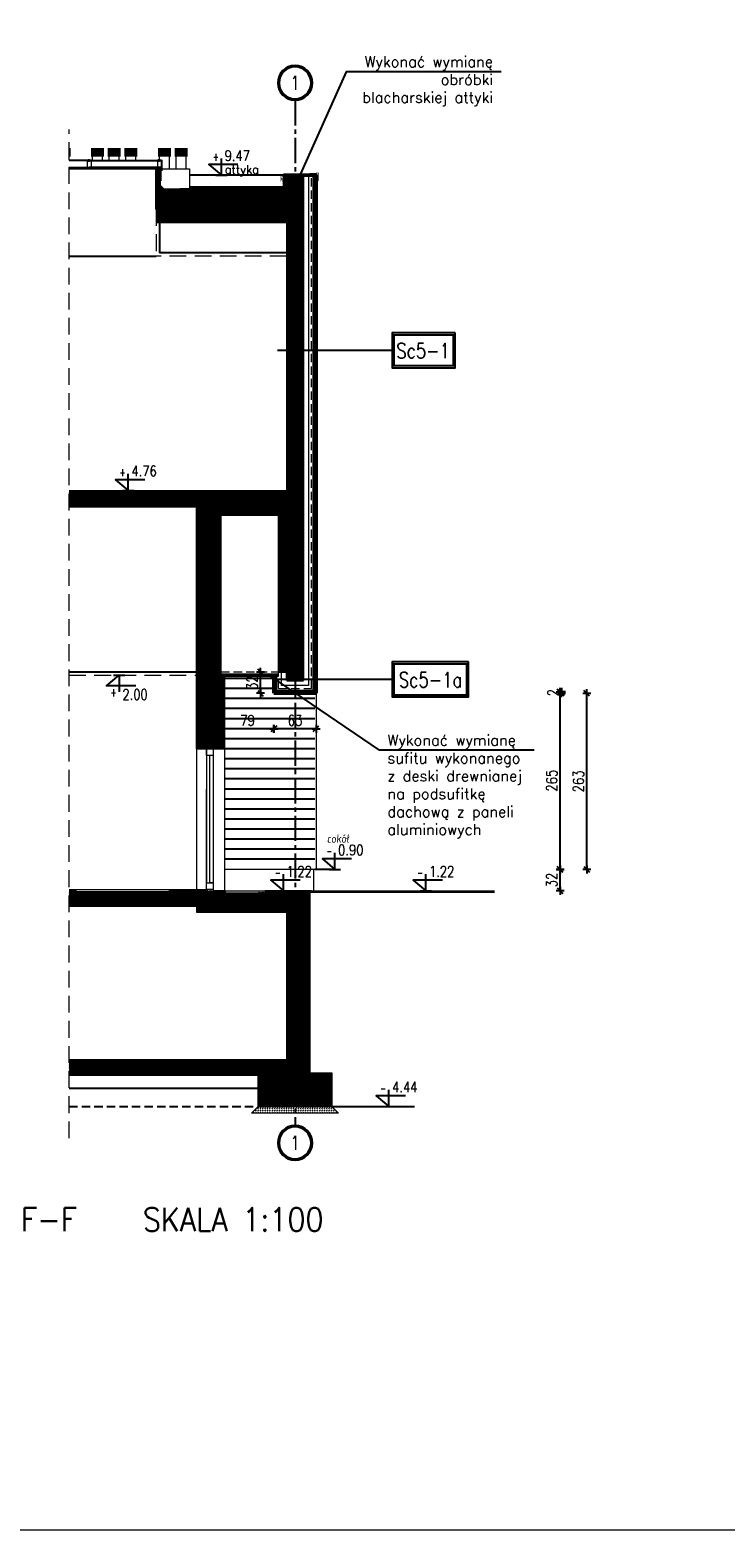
# Model space of a CAD drawing. Header units: inches. Extents: x 27484 to 71626, y -45113 to 39.
# Tile 36 of 256: x 42346 to 43385, y -44895 to -42655. Entities that reach past the tile are written whole.
import ezdxf
from ezdxf.enums import TextEntityAlignment as Align

# ---------------------------------------------------------------- set-up
doc = ezdxf.new("R2010")
doc.units = ezdxf.units.IN
doc.header["$LTSCALE"] = 50
doc.header["$MEASUREMENT"] = 0
for name, pattern in [('ACAD_ISO04W100', [30, 24, -3, 0, -3]), ('CENTER2', [1.125, 0.75, -0.125, 0.125, -0.125]), ('DASHED', [0.75, 0.5, -0.25])]:
    doc.linetypes.add(name, pattern=pattern)
for name, color, linetype in [('0-KOTEW-POZ', 7, 'Continuous'), ('_mat', 255, 'Continuous'), ('A-OS', 7, 'CENTER2'), ('A-WID-CIENKI', 7, 'Continuous'), ('KOTEW-POZ-OPIS', 2, 'Continuous'), ('KOTEW-POZ-OPIS1', 7, 'Continuous'), ('OPISY', 7, 'Continuous'), ('R-DIM', 6, 'Continuous'), ('R-MET-POZ', 7, 'Continuous'), ('R-MET-POZ-OPIS', 2, 'Continuous'), ('R-MET-POZ-OPIS1', 7, 'Continuous')]:
    doc.layers.add(name, color=color, linetype=linetype)
for name, color, linetype, lineweight in [('A-obwiednia proj.', 4, 'Continuous', 50), ('A-proj. styropian', 2, 'BATTING', 9), ('A-rozbiórka', 8, 'DASHED', 15), ('A-SCIANY', 5, 'Continuous', 18), ('A-SLUSARKA', 4, 'Continuous', 13), ('A-WID', 1, 'Continuous', 9), ('A-ść. istn.', 8, 'Continuous', 0), ('mat', 7, 'Continuous', 9), ('pr_opis', 2, 'Continuous', 25), ('rz_zelbet', 200, 'Continuous', 20), ('TAB_OPISY', 7, 'Continuous', 25)]:
    doc.layers.add(name, color=color, linetype=linetype, lineweight=lineweight)
doc.styles.add('H35', font='simplex.shx', dxfattribs={"width": 0.9, "height": 35})
doc.styles.add('MET_POZ', font='SIMPLEX')
doc.styles.add('MM_050', font='romans.shx', dxfattribs={"width": 0.8, "height": 16})
doc.styles.add('ROMANS', font='simplex.shx', dxfattribs={"width": 0.8, "height": 15})
doc.styles.get("Standard").update_dxf_attribs({"font": 'romans.shx'})
doc.linetypes.add('BATTING', pattern='A,0.0001,-0.1,[134,ltypeshp.shx,S=0.1,R=0,X=-0.1,Y=0],-0.2,[134,ltypeshp.shx,S=0.1,R=180,X=0.1,Y=0],-0.1', length=0.4001)
doc.dimstyles.new('AM100', dxfattribs={"dimtxt": 0.18, "dimasz": 1, "dimexe": 0, "dimexo": 0, "dimgap": 0, "dimtad": 0, "dimdec": 4, "dimdsep": 46, "dimtxsty": 'MM_050', "dimblk1": 'W1', "dimblk2": 'W1', "dimsah": 1, "dimcen": 4, "dimse1": 1, "dimse2": 1, "dimclrd": 256, "dimclre": 256, "dimclrt": 2, "dimadec": 5, "dimazin": 0, "dimtfac": 0.444444, "dimtdec": 4, "dimtix": 1, "dimtmove": 2, "dimatfit": 3, "dimldrblk": 'W1', "dimfxl": 1, "dimtvp": 0.777778, "dimtolj": 1, "dimarcsym": 0})
pattern_1 = [(45, (4414.6246, 2743.8194), (-0.883883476, 0.883883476), [])]

# ---------------------------------------------------------------- blocks, each defined once
blk = doc.blocks.new('OSKA_D')
at = {"linetype": 'Continuous'}
for radius in [25, 23]:
    blk.add_circle((0, -25), radius, dxfattribs=at)
at = {"style": 'ROMANS', "width": 0.8, "flags": 4}
blk.add_attdef('OS', text='', height=20, dxfattribs=at).set_placement((0, -25), align=Align.MIDDLE_CENTER)
blk = doc.blocks.new('M-POZ10')
at = {"layer": '0-KOTEW-POZ'}
blk.add_line((-0.133, 0), (0.133, 0), dxfattribs=at)
blk.add_lwpolyline([(0.392, 0.253), (-0.3, 0.253), (0, 0), (0, 0.393)], dxfattribs=at)
at = {"layer": 'KOTEW-POZ-OPIS', "style": 'MET_POZ', "width": 0.6}
blk.add_attdef('+/-', text='', height=0.2, dxfattribs=at).set_placement((-0.068, 0.334), align=Align.RIGHT)
at = {"layer": 'KOTEW-POZ-OPIS', "style": 'MET_POZ', "width": 0.8}
blk.add_attdef('H', (0.075, 0.334), '', height=0.25, dxfattribs=at)
at = {"layer": 'KOTEW-POZ-OPIS1', "style": 'MET_POZ', "oblique": 5, "width": 0.8}
blk.add_attdef('TXT', text='', height=0.2, dxfattribs=at).set_placement((0.075, 0.629), align=Align.CENTER)
at = {"layer": 'KOTEW-POZ-OPIS1', "style": 'MET_POZ'}
blk.add_attdef('XH', (0.075, 0.031), '', height=0.2, dxfattribs=at)
blk = doc.blocks.new('W1')
for p, q in [((-6, 0), (6, 0)), ((-4.2, -4.2), (4.2, 4.2)), ((0, 6), (0, -6))]:
    blk.add_line(p, q)
blk = doc.blocks.new('*D207')
at = {"layer": 'Defpoints', "color": 0, "ltscale": 0.1, "transparency": 16777216}
for p in [(42770.1, -43908.5), (43138.7, -43908.5), (42770.1, -43940.5)]:
    blk.add_point(p, dxfattribs=at)
at = {"layer": 'R-DIM', "lineweight": -2, "ltscale": 0.1, "transparency": 16777216}
blk.add_line((43138.7, -43939.5), (43138.7, -43909.5), dxfattribs=at)
for p, rotation in [((43138.7, -43908.5), 90), ((43138.7, -43940.5), 270)]:
    blk.add_blockref('W1', p, dxfattribs=dict(at, rotation=rotation))
at = {"layer": 'R-DIM', "color": 2, "ltscale": 0.1, "transparency": 16777216, "insert": (43126.2, -43924.5), "char_height": 16, "attachment_point": 5, "rotation": 90, "style": 'MM_050'}
blk.add_mtext('\\A1;32', dxfattribs=at)
blk = doc.blocks.new('*D208')
at = {"layer": 'Defpoints', "color": 0, "ltscale": 0.1, "transparency": 16777216}
for p in [(42772.1, -43643.5), (43138.7, -43643.5), (42770.1, -43908.5)]:
    blk.add_point(p, dxfattribs=at)
at = {"layer": 'R-DIM', "lineweight": -2, "ltscale": 0.1, "transparency": 16777216}
blk.add_line((43138.7, -43907.5), (43138.7, -43644.5), dxfattribs=at)
for p, rotation in [((43138.7, -43643.5), 90), ((43138.7, -43908.5), 270)]:
    blk.add_blockref('W1', p, dxfattribs=dict(at, rotation=rotation))
at = {"layer": 'R-DIM', "color": 2, "ltscale": 0.1, "transparency": 16777216, "insert": (43126.2, -43776), "char_height": 16, "attachment_point": 5, "rotation": 90, "style": 'MM_050'}
blk.add_mtext('\\A1;265', dxfattribs=at)
blk = doc.blocks.new('*D209')
at = {"layer": 'Defpoints', "color": 0, "ltscale": 0.1, "transparency": 16777216}
for p in [(42772.1, -43643.5), (42774.1, -43645.5), (43140.7, -43645.5)]:
    blk.add_point(p, dxfattribs=at)
at = {"layer": 'R-DIM', "lineweight": -2, "ltscale": 0.1, "transparency": 16777216}
for p, q in [((43140.7, -43642.5), (43140.7, -43641.5)), ((43140.7, -43643.5), (43140.7, -43645.5)), ((43140.7, -43646.5), (43140.7, -43647.5))]:
    blk.add_line(p, q, dxfattribs=at)
for p, rotation in [((43140.7, -43643.5), 270), ((43140.7, -43645.5), 90)]:
    blk.add_blockref('W1', p, dxfattribs=dict(at, rotation=rotation))
at = {"layer": 'R-DIM', "color": 2, "ltscale": 0.1, "transparency": 16777216, "insert": (43128.2, -43644.5), "char_height": 16, "attachment_point": 5, "rotation": 90, "style": 'MM_050'}
blk.add_mtext('\\A1;2', dxfattribs=at)
blk = doc.blocks.new('*D210')
at = {"layer": 'Defpoints', "color": 0, "ltscale": 0.1, "transparency": 16777216}
for p in [(42774.1, -43645.5), (43178.6, -43645.5), (42772.1, -43908.5)]:
    blk.add_point(p, dxfattribs=at)
at = {"layer": 'R-DIM', "lineweight": -2, "ltscale": 0.1, "transparency": 16777216}
blk.add_line((43178.6, -43907.5), (43178.6, -43646.5), dxfattribs=at)
for p, rotation in [((43178.6, -43645.5), 90), ((43178.6, -43908.5), 270)]:
    blk.add_blockref('W1', p, dxfattribs=dict(at, rotation=rotation))
at = {"layer": 'R-DIM', "color": 2, "ltscale": 0.1, "transparency": 16777216, "insert": (43166.1, -43777), "char_height": 16, "attachment_point": 5, "rotation": 90, "style": 'MM_050'}
blk.add_mtext('\\A1;263', dxfattribs=at)
blk = doc.blocks.new('*D211')
at = {"layer": 'Defpoints', "color": 0, "ltscale": 0.1, "transparency": 16777216}
for p in [(42711.1, -43645.5), (42774.1, -43645.5), (42711.1, -43698.5)]:
    blk.add_point(p, dxfattribs=at)
at = {"layer": 'R-DIM', "lineweight": -2, "ltscale": 0.1, "transparency": 16777216}
blk.add_line((42773.1, -43698.5), (42712.1, -43698.5), dxfattribs=at)
at = {"layer": 'R-DIM', "lineweight": -2, "ltscale": 0.1, "transparency": 16777216, "rotation": 180}
blk.add_blockref('W1', (42711.1, -43698.5), dxfattribs=at)
at = {"layer": 'R-DIM', "lineweight": -2, "ltscale": 0.1, "transparency": 16777216}
blk.add_blockref('W1', (42774.1, -43698.5), dxfattribs=at)
at = {"layer": 'R-DIM', "color": 2, "ltscale": 0.1, "transparency": 16777216, "insert": (42742.6, -43686), "char_height": 16, "attachment_point": 5, "style": 'MM_050'}
blk.add_mtext('\\A1;63', dxfattribs=at)
blk = doc.blocks.new('*D212')
at = {"layer": 'Defpoints', "color": 0, "ltscale": 0.1, "transparency": 16777216}
for p in [(42632.1, -43643.5), (42711.1, -43643.5), (42632.1, -43698.5)]:
    blk.add_point(p, dxfattribs=at)
at = {"layer": 'R-DIM', "lineweight": -2, "ltscale": 0.1, "transparency": 16777216}
blk.add_line((42710.1, -43698.5), (42633.1, -43698.5), dxfattribs=at)
at = {"layer": 'R-DIM', "lineweight": -2, "ltscale": 0.1, "transparency": 16777216, "rotation": 180}
blk.add_blockref('W1', (42632.1, -43698.5), dxfattribs=at)
at = {"layer": 'R-DIM', "lineweight": -2, "ltscale": 0.1, "transparency": 16777216}
blk.add_blockref('W1', (42711.1, -43698.5), dxfattribs=at)
at = {"layer": 'R-DIM', "color": 2, "ltscale": 0.1, "transparency": 16777216, "insert": (42671.6, -43686), "char_height": 16, "attachment_point": 5, "style": 'MM_050'}
blk.add_mtext('\\A1;79', dxfattribs=at)
blk = doc.blocks.new('*D214')
at = {"layer": 'Defpoints', "color": 0, "ltscale": 0.1, "transparency": 16777216}
for p in [(42691, -43613.5), (42713.1, -43613.5), (42713.1, -43645.5)]:
    blk.add_point(p, dxfattribs=at)
at = {"layer": 'R-DIM', "lineweight": -2, "ltscale": 0.1, "transparency": 16777216}
blk.add_line((42691, -43644.5), (42691, -43614.5), dxfattribs=at)
for p, rotation in [((42691, -43613.5), 90), ((42691, -43645.5), 270)]:
    blk.add_blockref('W1', p, dxfattribs=dict(at, rotation=rotation))
at = {"layer": 'R-DIM', "color": 2, "ltscale": 0.1, "transparency": 16777216, "insert": (42678.5, -43629.5), "char_height": 16, "attachment_point": 5, "rotation": 90, "style": 'MM_050'}
blk.add_mtext('\\A1;32', dxfattribs=at)

msp = doc.modelspace()

# ---------------------------------------------------------------- hatches: boundary and pattern name
at = {"layer": '_mat', "lineweight": 15, "ltscale": 0.4}
h = msp.add_hatch(dxfattribs=at)
h.set_pattern_fill('DASH', color=256, scale=20, angle=225, style=0)
h.set_pattern_definition([(45, (57811.751, -55307.3965), (7e-16, 3.5355339), [2.5, -2.5])])
h.paths.add_polyline_path([(42797.62458, -44262.49339), (42687.62458, -44262.49339), (42677.62458, -44272.49339), (42807.62458, -44272.49339)])
at = {"layer": 'A-ść. istn.', "ltscale": 0.1}
h = msp.add_hatch(dxfattribs=at)
h.set_pattern_fill('ANSI31', color=256, scale=10)
h.set_pattern_definition(pattern_1)
h.paths.add_polyline_path([(42730.12458, -42885.41352), (42724.28237, -42885.41352), (42724.24206, -42889.20522), (42544.58814, -42892.77216), (42546.02915, -42894.24167), (42536.12458, -42894.4382), (42536.22374, -42911.43956), (42730.22374, -42907.59141)])
h.paths.add_polyline_path([(42742.62458, -42871.49339), (42725.12458, -42871.49339), (42725.1171, -42873.25944), (42724.33261, -42872.71472), (42724.33261, -42888.6616), (42711.68021, -42889.20631), (42724.24206, -42889.20522), (42724.28237, -42885.41352), (42730.12458, -42885.41352), (42730.12458, -42876.49339), (42742.62458, -42876.49339)])
h.paths.add_polyline_path([(42755.12458, -42871.49339), (42742.62458, -42871.49339), (42742.62458, -42876.49339), (42755.12458, -42876.49339)])
h = msp.add_hatch(dxfattribs=at)
h.set_pattern_fill('ANSI31', color=256, scale=10)
h.set_pattern_definition(pattern_1)
h.paths.add_polyline_path([(42742.62458, -42876.49339), (42730.12458, -42876.49339), (42730.12458, -42940.49339), (42730.12458, -42947.49339), (42742.62458, -42947.49339)])
h.paths.add_polyline_path([(42755.12458, -42876.49339), (42742.62458, -42876.49339), (42742.62458, -42947.49339), (42755.12458, -42947.49339), (42755.12458, -42940.49339)])
h = msp.add_hatch(dxfattribs=at)
h.set_pattern_fill('ANSI31', color=256, scale=10)
h.set_pattern_definition(pattern_1)
h.paths.add_polyline_path([(42730.12458, -42922.49339), (42535.12458, -42922.49339), (42535.12458, -42942.49339), (42730.12458, -42942.49339)])
h = msp.add_hatch(dxfattribs=at)
h.set_pattern_fill('ANSI31', color=256, scale=10)
h.set_pattern_definition(pattern_1)
h.paths.add_polyline_path([(42729.37939, -42907.60817), (42577.09929, -42910.62875), (42567.60197, -42920.99339), (42729.37939, -42920.99339)])
h.paths.add_polyline_path([(42577.09929, -42910.62875), (42536.12458, -42911.44151), (42536.12458, -42920.99339), (42567.60197, -42920.99339)])
h = msp.add_hatch(dxfattribs=at)
h.set_pattern_fill('ANSI31', color=256, scale=10)
h.set_pattern_definition(pattern_1)
h.paths.add_polyline_path([(42742.62458, -42947.49339), (42730.12458, -42947.49339), (42730.12458, -43626.49339), (42742.62458, -43626.49339)])
h.paths.add_polyline_path([(42755.12458, -42947.49339), (42742.62458, -42947.49339), (42742.62458, -43626.49339), (42755.12458, -43626.49339)])
h = msp.add_hatch(dxfattribs=at)
h.set_pattern_fill('ANSI31', color=256, scale=10)
h.set_pattern_definition(pattern_1)
h.paths.add_polyline_path([(42405.12458, -43344.49339), (42405.12458, -43367.49339), (42595.12458, -43367.49339), (42620.62118, -43379.49339), (42643.62798, -43379.49339), (42643.13137, -43344.49339)])
h = msp.add_hatch(dxfattribs=at)
h.set_pattern_fill('ANSI31', color=256, scale=10)
h.set_pattern_definition(pattern_1)
h.paths.add_polyline_path([(42730.12458, -43379.49339), (42730.12458, -43344.49339), (42643.13137, -43344.49339), (42643.13137, -43379.49339)])
h = msp.add_hatch(dxfattribs=at)
h.set_pattern_fill('ANSI31', color=256, scale=10)
h.set_pattern_definition(pattern_1)
h.paths.add_polyline_path([(42632.12458, -43367.49339), (42595.12458, -43367.49339), (42595.12458, -43728.49339), (42605.12458, -43728.49339), (42632.12458, -43728.49339)])
h = msp.add_hatch(dxfattribs=at)
h.set_pattern_fill('ANSI31', color=256, scale=10)
h.set_pattern_definition(pattern_1)
h.paths.add_polyline_path([(42718.12458, -43613.49339), (42730.12458, -43613.49339), (42730.12458, -43373.49339), (42643.13137, -43373.49339), (42643.13137, -43379.49339), (42718.12458, -43379.49339)])
h = msp.add_hatch(dxfattribs=at)
h.set_pattern_fill('ANSI31', color=256, scale=10)
h.set_pattern_definition(pattern_1)
h.paths.add_polyline_path([(42637.12458, -43692.51824), (42632.12458, -43692.5183), (42632.12458, -43728.49339), (42637.12458, -43728.49339)])
h.paths.add_polyline_path([(42637.12458, -43618.49339), (42632.12458, -43618.49339), (42632.12458, -43692.5183), (42637.12458, -43692.51824)])
h = msp.add_hatch(dxfattribs=at)
h.set_pattern_fill('ANSI31', color=256, scale=10)
h.set_pattern_definition(pattern_1)
h.paths.add_polyline_path([(42742.62458, -44212.49339), (42687.62458, -44212.49339), (42687.62458, -44262.49339), (42742.62458, -44262.49339)])
h.paths.add_polyline_path([(42797.62458, -44212.49339), (42742.62458, -44212.49339), (42742.62458, -44262.49339), (42797.62458, -44262.49339)])
h.paths.add_polyline_path([(42765.12458, -43942.49339), (42742.62458, -43942.49339), (42742.62458, -44212.49339), (42765.12458, -44212.49339)])
h.paths.add_polyline_path([(42742.62458, -43942.49339), (42687.62458, -43942.49339), (42687.62458, -43972.49339), (42730.12458, -43972.49339), (42730.12458, -44192.49339), (42730.12458, -44212.49339), (42742.62458, -44212.49339)])
h.paths.add_polyline_path([(42687.62458, -43943.49339), (42654.0081, -43943.49339), (42654.0081, -43943.49339), (42637.2266, -43943.49339), (42637.67559, -43942.49339), (42620.57357, -43942.49339), (42620.12458, -43972.49339), (42687.62458, -43972.49339)])
h.paths.add_polyline_path([(42405.12458, -43941.49339), (42405.12458, -43963.49339), (42595.12458, -43963.49339), (42595.12458, -43941.49339), (42482.95228, -43941.49339), (42482.95228, -43941.49339), (42466.17078, -43941.49339), (42466.17078, -43941.49339)])
h = msp.add_hatch(dxfattribs=at)
h.set_pattern_fill('ANSI31', color=256, scale=10)
h.set_pattern_definition(pattern_1)
h.paths.add_polyline_path([(42607.62458, -43940.49339), (42595.12458, -43940.49339), (42595.12458, -43972.49339), (42607.62458, -43972.49339)])
h.paths.add_polyline_path([(42620.12458, -43963.49339), (42620.12458, -43940.68063), (42607.62458, -43940.68063), (42607.62458, -43972.49339), (42620.12458, -43972.49339)])
h = msp.add_hatch(dxfattribs=at)
h.set_pattern_fill('ANSI31', color=256, scale=10)
h.set_pattern_definition(pattern_1)
h.paths.add_polyline_path([(42405.12458, -44194.49339), (42405.12458, -44215.99339), (42687.62458, -44215.99339), (42687.62458, -44212.49339), (42730.12458, -44212.49339), (42730.12458, -44194.49339)])

# ---------------------------------------------------------------- linework, layer by layer
at = {"layer": '_mat', "lineweight": 15, "ltscale": 0.4}
for p, q in [((42595.12458, -43367.49339), (42620.12458, -43367.49339)), ((42730.12458, -43367.49339), (42730.12458, -43352.49339))]:
    msp.add_line(p, q, dxfattribs=at)
msp.add_lwpolyline([(42687.62458, -44262.49339), (42797.62458, -44262.49339), (42807.62458, -44272.49339), (42677.62458, -44272.49339)], close=True, dxfattribs=at)
at = {"layer": 'A-obwiednia proj.', "ltscale": 3}
for p, q in [((42632.12458, -43618.49339), (42718.12458, -43618.49339)), ((42711.12458, -43645.49339), (42711.12458, -43618.49339)), ((42711.12458, -43645.49339), (42774.12458, -43645.49339))]:
    msp.add_line(p, q, dxfattribs=at)
at = {"layer": 'A-obwiednia proj.', "ltscale": 3, "const_width": 1}
msp.add_lwpolyline([(42776.57078, -42877.75499), (42777.62458, -42879.49339), (42777.62458, -42868.54294), (42721.6063, -42871.53647), (42721.6063, -42879.49575), (42722.73329, -42876.38048)], dxfattribs=at)
at = {"layer": 'A-obwiednia proj.', "ltscale": 3}
msp.add_lwpolyline([(42774.12458, -43645.49339), (42774.12458, -42871.49339), (42725.12458, -42871.49339)], dxfattribs=at)
at = {"layer": 'A-OS'}
msp.add_line((42742.62458, -42759.88249), (42742.62458, -44291.0655), dxfattribs=at)
at = {"layer": 'A-proj. styropian', "ltscale": 0.3}
for p, q in [((42762.62458, -42871.49339), (42762.62458, -43633.99339)), ((42722.62458, -43633.99339), (42722.62458, -43613.49339)), ((42762.62458, -43633.99339), (42722.62458, -43633.99339))]:
    msp.add_line(p, q, dxfattribs=at)
at = {"layer": 'A-rozbiórka', "ltscale": 0.5}
for p, q in [((42767.12458, -43638.49339), (42767.12458, -42871.49339)), ((42632.12458, -43613.49339), (42718.12458, -43613.49339)), ((42718.12458, -43638.49339), (42718.12458, -43618.49339)), ((42718.12458, -43638.49339), (42767.12458, -43638.49339))]:
    msp.add_line(p, q, dxfattribs=at)
at = {"layer": 'A-SCIANY', "linetype": 'DASHED'}
for p, q in [((42405.12458, -44309.90891), (42405.12458, -42803.40891)), ((42535.12458, -42922.49339), (42535.12458, -42992.49339)), ((42730.12458, -42992.49339), (42535.12458, -42992.49339)), ((42405.12458, -43618.49339), (42595.12458, -43618.49339))]:
    msp.add_line(p, q, dxfattribs=at)
at = {"layer": 'A-SCIANY', "ltscale": 3}
for p, q in [((42725.08353, -42881.18703), (42725.12458, -42871.49339)), ((42535.12458, -42942.49339), (42730.12458, -42942.49339)), ((42730.12458, -43342.49339), (42730.12458, -42942.49339)), ((42405.12458, -43342.49339), (42730.12458, -43342.49339)), ((42595.12458, -43728.49339), (42595.12458, -43367.49339)), ((42632.12458, -43618.49339), (42632.12458, -43379.49339)), ((42718.12458, -43618.49339), (42718.12458, -43379.49339)), ((42637.12458, -43618.49339), (42637.12458, -43728.49339)), ((42595.12458, -43728.49339), (42637.12458, -43728.49339)), ((42405.12458, -43938.49339), (42415.12458, -43938.49339)), ((42555.12458, -43938.49339), (42620.12458, -43938.49339)), ((42620.12458, -43938.49339), (42620.12458, -43940.49339)), ((42638.12458, -43940.49339), (42620.12458, -43940.49339)), ((42767.12458, -43940.49339), (42698.12458, -43940.49339)), ((42765.12458, -44212.49339), (42765.12458, -43940.49339)), ((42765.12458, -43942.49339), (43040.56518, -43942.49339)), ((42767.12458, -43940.49339), (43040.56518, -43940.49339)), ((42405.12458, -43963.49339), (42595.12458, -43963.49339)), ((42595.12458, -43963.49339), (42595.12458, -43972.49339)), ((42595.12458, -43972.49339), (42730.12458, -43972.49339)), ((42730.12458, -44192.49339), (42730.12458, -43972.49339)), ((42405.12458, -44192.49339), (42730.12458, -44192.49339))]:
    msp.add_line(p, q, dxfattribs=at)
for points in [[(42595.12458, -43367.49339), (42405.12458, -43367.49339)], [(42632.12458, -43379.49339), (42718.12458, -43379.49339)], [(42415.12458, -43938.49339), (42415.12458, -43941.49339), (42555.12458, -43941.49339), (42555.12458, -43938.49339)], [(42638.12458, -43940.49339), (42638.12458, -43943.49339), (42698.12458, -43943.49339), (42698.12458, -43940.49339)]]:
    msp.add_lwpolyline(points, dxfattribs=at)
msp.add_lwpolyline([(42687.62458, -44212.49339), (42797.62458, -44212.49339), (42797.62458, -44262.49339), (42687.62458, -44262.49339)], close=True, dxfattribs=at)
at = {"layer": 'A-SLUSARKA'}
for p, q in [((42610.12458, -43728.49339), (42610.12458, -43928.49339)), ((42620.12458, -43728.49339), (42620.12458, -43938.49339)), ((42615.12458, -43928.49339), (42615.12458, -43738.49339)), ((42610.12458, -43938.49339), (42610.12458, -43788.49339)), ((42610.12458, -43928.49339), (42620.12458, -43928.49339)), ((42620.12458, -43928.49339), (42615.12458, -43928.49339)), ((42620.12458, -43938.49339), (42610.12458, -43938.49339))]:
    msp.add_line(p, q, dxfattribs=at)
msp.add_lwpolyline([(42610.12458, -43728.49339), (42620.12458, -43728.49339), (42620.12458, -43738.49339), (42610.12458, -43738.49339)], close=True, dxfattribs=at)
at = {"layer": 'A-WID', "ltscale": 5}
for p, q in [((42404.84354, -42849.49339), (42404.84354, -42842.49339)), ((42439.84354, -42849.49339), (42439.84354, -42842.49339)), ((42454.84354, -42849.49339), (42454.84354, -42842.49339)), ((42464.84354, -42849.49339), (42464.84354, -42842.49339)), ((42479.84354, -42849.49339), (42479.84354, -42842.49339)), ((42489.84354, -42849.49339), (42489.84354, -42842.49339)), ((42504.84354, -42849.49339), (42504.84354, -42842.49339)), ((42539.84354, -42848.42213), (42539.84354, -42842.49339)), ((42554.84354, -42862.49339), (42554.84354, -42842.49339)), ((42564.84354, -42862.49339), (42564.84354, -42842.49339)), ((42579.84354, -42862.49339), (42579.84354, -42842.49339))]:
    msp.add_line(p, q, dxfattribs=at)
at = {"layer": 'A-WID', "color": 4}
for p, q in [((42434.87458, -42849.49339), (42405.12458, -42849.49339)), ((42434.87458, -42850.49339), (42405.12458, -42850.49339)), ((42434.87458, -42850.49339), (42432.12458, -42850.49339)), ((42432.12458, -42850.73693), (42432.12458, -42859.96703)), ((42434.43659, -42849.49339), (42434.43659, -42850.49339)), ((42434.87458, -42849.42213), (42434.87458, -42850.49339)), ((42435.37458, -42849.42213), (42435.37458, -42850.49339)), ((42435.37458, -42849.49339), (42538.87458, -42849.49339)), ((42435.37458, -42850.49339), (42538.87458, -42850.49339)), ((42435.81257, -42849.49339), (42435.81257, -42850.49339)), ((42438.12458, -42850.73693), (42438.12458, -42859.96703)), ((42537.12458, -42850.61516), (42537.12458, -42859.96703)), ((42539.43659, -42849.49339), (42539.43659, -42850.49339)), ((42539.87458, -42849.42213), (42539.87458, -42850.49339)), ((42540.37458, -42849.42213), (42540.37458, -42850.49339)), ((42540.37458, -42849.49339), (42544.12458, -42849.49339)), ((42540.37458, -42850.49339), (42543.12458, -42850.49339)), ((42540.81257, -42849.49339), (42540.81257, -42850.49339)), ((42543.12458, -42862.49339), (42543.12458, -42849.49339)), ((42544.12458, -42863.49339), (42544.12458, -42849.49339)), ((42405.12458, -42859.96703), (42435.12458, -42859.96703)), ((42405.12458, -42860.9482), (42435.12458, -42860.9482)), ((42405.12458, -42862.49339), (42535.12458, -42862.49339)), ((42543.12458, -42859.96703), (42435.12458, -42859.96703)), ((42543.12458, -42860.9482), (42435.12458, -42860.9482)), ((42544.12458, -42863.49339), (42543.12458, -42863.49339))]:
    msp.add_line(p, q, dxfattribs=at)
at = {"layer": 'A-WID', "lineweight": -2}
for p, q in [((42725.12458, -42871.49339), (42584.84354, -42871.49339)), ((42535.12458, -42889.2173), (42543.20255, -42889.21678)), ((42584.84354, -42889.21412), (42724.24206, -42889.20522)), ((42405.12458, -42992.49339), (42535.12458, -42992.49339))]:
    msp.add_line(p, q, dxfattribs=at)
at = {"layer": 'A-WID', "ltscale": 0.1}
for p, q in [((42774.12458, -43643.56866), (42774.12458, -43908.49339)), ((42595.12458, -43728.49339), (42595.12458, -43938.49339)), ((42637.12458, -43728.49339), (42637.12458, -43940.49339)), ((42770.12458, -43908.49339), (42637.12458, -43908.49339)), ((42415.12458, -43938.49339), (42555.12458, -43938.49339)), ((42638.12458, -43940.49339), (42698.12458, -43940.49339))]:
    msp.add_line(p, q, dxfattribs=at)
msp.add_lwpolyline([(40993.12458, -41283.46188), (45131.49244, -41283.46188), (45131.49244, -44895.14926), (40993.12458, -44895.14926)], close=True, dxfattribs=at)
at = {"layer": 'A-WID', "color": 4}
for points in [[(42434.62458, -42849.0006), (42433.28415, -42849.0006), (42432.12458, -42849.30015), (42432.12458, -42849.49339), (42434.87458, -42849.49339)], [(42434.87458, -42850.49339), (42432.12458, -42850.49339), (42432.12458, -42850.73693), (42435.12458, -42850.73693)], [(42434.62458, -42849.49339), (42434.62458, -42848.42213), (42435.62458, -42848.42213), (42435.62458, -42849.49339)], [(42435.37458, -42849.42213), (42434.87458, -42849.42213)], [(42435.37458, -42850.49339), (42438.12458, -42850.49339), (42438.12458, -42850.73693), (42435.12458, -42850.73693)], [(42435.62458, -42849.0006), (42436.965, -42849.0006), (42438.12458, -42849.30015), (42438.12458, -42849.49339), (42435.37458, -42849.49339)], [(42539.62458, -42849.0006), (42538.28415, -42849.0006), (42537.12458, -42849.30015), (42537.12458, -42849.49339), (42539.87458, -42849.49339)], [(42539.87458, -42850.49339), (42537.12458, -42850.49339), (42537.12458, -42850.73693), (42540.12458, -42850.73693)], [(42540.62458, -42849.49339), (42540.62458, -42848.42213), (42539.62458, -42848.42213), (42539.62458, -42849.49339)], [(42539.87458, -42849.42213), (42540.37458, -42849.42213)], [(42540.37458, -42850.49339), (42543.12458, -42850.49339), (42543.12458, -42850.73693), (42540.12458, -42850.73693)], [(42540.62458, -42849.0006), (42541.965, -42849.0006), (42543.12458, -42849.30015), (42543.12458, -42849.49339), (42540.37458, -42849.49339)]]:
    msp.add_lwpolyline(points, dxfattribs=at)
at = {"layer": 'A-WID', "ltscale": 5}
msp.add_lwpolyline([(42544.12458, -42862.49339), (42584.84354, -42862.49339), (42584.84354, -42891.97291)], dxfattribs=at)
at = {"layer": 'A-WID', "ltscale": 0.1}
msp.add_lwpolyline([(42772.12458, -43908.49339), (42770.12458, -43908.49339), (42770.12458, -43940.49339)], dxfattribs=at)
at = {"layer": 'A-WID-CIENKI'}
for p, q in [((42405.12458, -42832.49339), (42406.84354, -42832.49339)), ((42437.84354, -42832.49339), (42456.84354, -42832.49339)), ((42462.84354, -42832.49339), (42481.84354, -42832.49339)), ((42487.84354, -42832.49339), (42506.84354, -42832.49339)), ((42537.84354, -42832.49339), (42556.84354, -42832.49339)), ((42562.84354, -42832.49339), (42581.84354, -42832.49339)), ((42405.12458, -42834.49339), (42406.84354, -42834.49339)), ((42405.12458, -42836.49339), (42406.84354, -42836.49339)), ((42405.12458, -42838.49339), (42406.84354, -42838.49339)), ((42405.12458, -42840.49339), (42406.84354, -42840.49339)), ((42405.12458, -42842.49339), (42406.84354, -42842.49339)), ((42437.84354, -42834.49339), (42456.84354, -42834.49339)), ((42437.84354, -42836.49339), (42456.84354, -42836.49339)), ((42437.84354, -42838.49339), (42456.84354, -42838.49339)), ((42437.84354, -42840.49339), (42456.84354, -42840.49339)), ((42437.84354, -42842.49339), (42456.84354, -42842.49339)), ((42462.84354, -42834.49339), (42481.84354, -42834.49339)), ((42462.84354, -42836.49339), (42481.84354, -42836.49339)), ((42462.84354, -42838.49339), (42481.84354, -42838.49339)), ((42462.84354, -42840.49339), (42481.84354, -42840.49339)), ((42462.84354, -42842.49339), (42481.84354, -42842.49339)), ((42487.84354, -42834.49339), (42506.84354, -42834.49339)), ((42487.84354, -42836.49339), (42506.84354, -42836.49339)), ((42487.84354, -42838.49339), (42506.84354, -42838.49339)), ((42487.84354, -42840.49339), (42506.84354, -42840.49339)), ((42487.84354, -42842.49339), (42506.84354, -42842.49339)), ((42537.84354, -42834.49339), (42556.84354, -42834.49339)), ((42537.84354, -42836.49339), (42556.84354, -42836.49339)), ((42537.84354, -42838.49339), (42556.84354, -42838.49339)), ((42537.84354, -42840.49339), (42556.84354, -42840.49339)), ((42537.84354, -42842.49339), (42556.84354, -42842.49339)), ((42562.84354, -42834.49339), (42581.84354, -42834.49339)), ((42562.84354, -42836.49339), (42581.84354, -42836.49339)), ((42562.84354, -42838.49339), (42581.84354, -42838.49339)), ((42562.84354, -42840.49339), (42581.84354, -42840.49339)), ((42562.84354, -42842.49339), (42581.84354, -42842.49339))]:
    msp.add_line(p, q, dxfattribs=at)
at = {"layer": 'A-WID-CIENKI', "ltscale": 5}
for p, q in [((42713.12458, -43623.49339), (42637.12458, -43623.49339)), ((42713.12458, -43638.49339), (42637.12458, -43638.49339)), ((42772.12458, -43653.49339), (42637.12458, -43653.49339)), ((42772.12458, -43668.49339), (42637.12458, -43668.49339)), ((42772.12458, -43683.49339), (42637.12458, -43683.49339)), ((42772.12458, -43698.49339), (42637.12458, -43698.49339)), ((42772.12458, -43713.49339), (42637.12458, -43713.49339)), ((42772.12458, -43728.49339), (42637.12458, -43728.49339)), ((42772.12458, -43743.49339), (42637.12458, -43743.49339)), ((42772.12458, -43758.49339), (42637.12458, -43758.49339)), ((42772.12458, -43773.49339), (42637.12458, -43773.49339)), ((42772.12458, -43788.49339), (42637.12458, -43788.49339)), ((42772.12458, -43803.49339), (42637.12458, -43803.49339)), ((42772.12458, -43818.49339), (42637.12458, -43818.49339)), ((42772.12458, -43833.49339), (42637.12458, -43833.49339)), ((42772.12458, -43848.49339), (42637.12458, -43848.49339)), ((42772.12458, -43863.49339), (42637.12458, -43863.49339)), ((42772.12458, -43878.49339), (42637.12458, -43878.49339)), ((42772.12458, -43893.49339), (42637.12458, -43893.49339))]:
    msp.add_line(p, q, dxfattribs=at)
at = {"layer": 'mat', "linetype": 'BATTING', "lineweight": -3, "ltscale": 0.12}
msp.add_line((42538.62458, -42863.72514), (42538.62458, -42894.38859), dxfattribs=at)
at = {"layer": 'mat', "lineweight": -3}
for p, q in [((42543.12458, -42865.49339), (42542.12458, -42865.49339)), ((42730.12458, -42922.49339), (42730.12458, -42876.49339)), ((42755.12458, -42876.49339), (42755.12458, -42871.49339)), ((42755.12458, -43626.49339), (42755.12458, -42876.49339)), ((42770.12458, -43641.49339), (42770.12458, -42871.49339)), ((42772.12458, -43643.56866), (42772.12458, -42871.49339)), ((42535.12458, -42922.49339), (42730.12458, -42922.49339)), ((42536.12458, -42920.99339), (42730.12458, -42920.99339)), ((42612.62458, -42921.49339), (42612.62458, -42922.49339)), ((42540.12458, -42942.49339), (42540.12458, -42987.49339)), ((42730.12458, -42987.49339), (42540.12458, -42987.49339)), ((42730.12458, -43342.49339), (42730.12458, -43352.49339)), ((42620.12458, -43367.49339), (42620.12458, -43728.49339)), ((42730.12458, -43626.49339), (42730.12458, -43367.49339)), ((42405.12458, -43613.49339), (42595.12458, -43613.49339)), ((42718.12458, -43613.49339), (42730.12458, -43613.49339)), ((42632.12458, -43618.49339), (42632.12458, -43728.49339)), ((42713.12458, -43643.49339), (42713.12458, -43618.49339)), ((42715.12458, -43641.49339), (42715.12458, -43618.49339)), ((42730.12458, -43626.49339), (42755.12458, -43626.49339)), ((42713.12458, -43643.49339), (42772.12458, -43643.49339)), ((42715.12458, -43641.49339), (42770.12458, -43641.49339)), ((42620.12458, -43703.49339), (42595.12458, -43703.49339)), ((42802.31814, -43908.49339), (42772.12458, -43908.49339)), ((42610.12458, -43938.49339), (42610.12458, -43948.49339)), ((42620.12458, -43940.49339), (42620.12458, -43948.49339)), ((42638.12458, -43942.49339), (42620.12458, -43942.49339)), ((42765.12458, -43947.49339), (42620.12458, -43947.49339)), ((42765.12458, -43942.49339), (42698.12458, -43942.49339)), ((42755.12458, -43957.49339), (42620.12458, -43957.49339)), ((42755.12458, -44212.49339), (42755.12458, -43957.49339)), ((42730.12458, -44192.49339), (42730.12458, -44212.49339)), ((42797.62458, -44262.49339), (42817.01714, -44262.49339)), ((42797.62458, -44262.49339), (42921.03839, -44262.49339))]:
    msp.add_line(p, q, dxfattribs=at)
at = {"layer": 'mat', "linetype": 'DASHED', "lineweight": -3, "ltscale": 0.5}
msp.add_line((42405.12458, -44262.49339), (42687.62458, -44262.49339), dxfattribs=at)
at = {"layer": 'mat', "lineweight": -3}
for points in [[(42612.62458, -42922.49339), (42535.12458, -42922.49339), (42535.12458, -42862.49339), (42543.12458, -42862.49339), (42543.12458, -42865.49339)], [(42612.62458, -42921.49339), (42536.12458, -42921.49339), (42536.12458, -42863.49339), (42542.12458, -42863.49339), (42542.12458, -42865.49339)], [(42541.12458, -42889.24011), (42541.12458, -42863.49339)], [(42542.12458, -42880.11731), (42542.12458, -42863.49339)], [(42730.12458, -42876.49339), (42755.12458, -42876.49339)], [(42536.12458, -42894.4382), (42725.12458, -42890.68799)], [(42546.22248, -42894.43882), (42541.12458, -42889.24011), (42541.12458, -42894.33898)], [(42546.76656, -42892.85127), (42542.12458, -42888.11749)], [(42544.58689, -42892.77219), (42725.12458, -42889.1877)], [(42536.12458, -42906.44056), (42730.02668, -42902.59435)], [(42536.12458, -42911.44151), (42730.12458, -42907.59339)], [(42405.12458, -43344.49339), (42730.12458, -43344.49339)], [(42405.12458, -43348.49339), (42730.12458, -43348.49339)], [(42405.12458, -43352.49339), (42730.12458, -43352.49339)], [(42730.12458, -43367.49339), (42620.12458, -43367.49339)], [(42755.12458, -43586.49339), (42730.12458, -43586.49339)], [(42405.12458, -43940.49339), (42415.12458, -43940.49339)], [(42405.12458, -43944.49339), (42610.12458, -43944.49339)], [(42405.12458, -43948.49339), (42610.12458, -43948.49339)], [(42555.12458, -43940.49339), (42610.12458, -43940.49339)], [(42729.78432, -44194.49339), (42405.12458, -44194.49339)], [(42729.78432, -44199.49339), (42405.12458, -44199.49339)], [(42729.78432, -44204.49339), (42405.12458, -44204.49339)], [(42729.78432, -44205.99339), (42405.12458, -44205.99339)], [(42687.62458, -44215.99339), (42405.12458, -44215.99339)], [(42687.62458, -44235.99339), (42405.12458, -44235.99339)]]:
    msp.add_lwpolyline(points, dxfattribs=at)
at = {"layer": 'mat', "linetype": 'BATTING', "lineweight": -3, "ltscale": 0.09}
msp.add_lwpolyline([(42405.12458, -43946.49339), (42610.12458, -43946.49339)], dxfattribs=at)
at = {"layer": 'mat', "linetype": 'BATTING', "lineweight": -3, "ltscale": 0.12}
msp.add_lwpolyline([(42729.78432, -44201.99339), (42405.12458, -44201.99339)], dxfattribs=at)
at = {"layer": 'OPISY'}
for points in [[(43050.55295, -42717.30682), (42819.05295, -42717.30682), (42748.19002, -42875.28024)], [(43100.12458, -43730.68063), (42868.62458, -43730.68063), (42703.70089, -43618.49339)]]:
    msp.add_lwpolyline(points, dxfattribs=at)
at = {"layer": 'pr_opis', "ltscale": 30}
for p, q in [((42887.66057, -43133.40351), (42716.18707, -43133.40351)), ((42887.66057, -43624.83481), (42708.69541, -43624.83481))]:
    msp.add_line(p, q, dxfattribs=at)
for points in [[(42981.95376, -43107.35355), (42887.65975, -43107.35525), (42887.6614, -43159.45177), (42981.95541, -43159.45008)], [(43001.95376, -43598.78486), (42887.65975, -43598.78655), (42887.6614, -43650.88307), (43001.95541, -43650.88138)]]:
    msp.add_lwpolyline(points, close=True, dxfattribs=at)
at = {"layer": 'pr_opis', "ltscale": 30, "const_width": 3}
for points in [[(42978.95385, -43110.35365), (42890.65984, -43110.35515), (42890.6613, -43156.45168), (42978.95531, -43156.45017)], [(42998.95385, -43601.78495), (42890.65984, -43601.78645), (42890.6613, -43647.88298), (42998.95531, -43647.88147)]]:
    msp.add_lwpolyline(points, close=True, dxfattribs=at)
at = {"layer": 'rz_zelbet', "lineweight": 15, "ltscale": 0.05}
for points in [[(42730.12458, -42942.49339), (42730.12458, -42922.49339), (42755.12458, -42922.49339), (42755.12458, -42947.49339)], [(42730.12458, -42947.49339), (42755.12458, -42947.49339)], [(42595.12458, -43963.49339), (42595.12458, -43948.49339), (42620.12458, -43948.49339), (42620.12458, -43972.49339)]]:
    msp.add_lwpolyline(points, dxfattribs=at)

# ---------------------------------------------------------------- block references
at = {"layer": 'A-OS', "linetype": 'ACAD_ISO04W100', "ltscale": 5}
ref = msp.add_blockref('OSKA_D', (42742.55222, -42707.97808), dxfattribs=dict(at, xscale=-1.038090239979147, yscale=1.03809024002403, zscale=1.03809024, rotation=0.1597456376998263))
ref.add_attrib('OS', '1', dxfattribs={"layer": '0', "height": 20.7618, "rotation": 0.15974564, "style": 'ROMANS', "width": 0.8, "flags": 4}).set_placement((42742.62458, -42733.93023), align=Align.MIDDLE_CENTER)
ref = msp.add_blockref('OSKA_D', (42742.55222, -44291.0656), dxfattribs=dict(at, xscale=-1.038090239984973, yscale=1.038090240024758, zscale=1.03809024, rotation=0.1597456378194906))
ref.add_attrib('OS', '1', dxfattribs={"layer": '0', "height": 20.7618, "rotation": 0.15974564, "style": 'ROMANS', "width": 0.8, "flags": 4}).set_placement((42742.62458, -44317.01775), align=Align.MIDDLE_CENTER)
at = {"layer": 'R-MET-POZ'}
ref = msp.add_blockref('M-POZ10', (42632.62458, -42871.49339), dxfattribs=dict(at, xscale=63, yscale=63, zscale=63, rotation=359.9999999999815))
ref.add_attrib('+/-', '+', dxfattribs={"layer": 'R-MET-POZ-OPIS', "height": 12.6, "style": 'MET_POZ', "width": 0.6}).set_placement((42628.3205, -42850.45844), align=Align.RIGHT)
ref.add_attrib('H', '9.47', (42637.3601, -42850.45844), dxfattribs={"layer": 'R-MET-POZ-OPIS', "height": 15.75, "style": 'MET_POZ', "width": 0.8})
ref.add_attrib('XH', 'attyka', (42637.3601, -42869.53853), dxfattribs={"layer": 'R-MET-POZ-OPIS1', "height": 12.6, "style": 'MET_POZ'})
ref = msp.add_blockref('M-POZ10', (42493.4231, -43342.49339), dxfattribs=dict(at, xscale=63, yscale=63, zscale=63, rotation=359.9999999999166))
ref.add_attrib('+/-', '+', dxfattribs={"layer": 'R-MET-POZ-OPIS', "height": 12.6, "style": 'MET_POZ', "width": 0.6}).set_placement((42489.11902, -43321.45844), align=Align.RIGHT)
ref.add_attrib('H', '4.76', (42498.15862, -43321.45844), dxfattribs={"layer": 'R-MET-POZ-OPIS', "height": 15.75, "style": 'MET_POZ', "width": 0.8})
ref = msp.add_blockref('M-POZ10', (42479.89787, -43618.49339), dxfattribs=dict(at, xscale=-62.99999999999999, yscale=62.99999999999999, zscale=62.99999999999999, rotation=180))
ref.add_attrib('+/-', '+', dxfattribs={"layer": 'R-MET-POZ-OPIS', "height": 12.6, "style": 'MET_POZ', "width": 0.6}).set_placement((42475.5938, -43650.32834), align=Align.RIGHT)
ref.add_attrib('H', '2.00', (42484.63339, -43655.27834), dxfattribs={"layer": 'R-MET-POZ-OPIS', "height": 15.75, "style": 'MET_POZ', "width": 0.8})
ref = msp.add_blockref('M-POZ10', (42802.31814, -43908.49339), dxfattribs=dict(at, xscale=62.99999999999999, yscale=62.99999999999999, zscale=62.99999999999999, rotation=359.9999999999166))
ref.add_attrib('+/-', '-', dxfattribs={"layer": 'R-MET-POZ-OPIS', "height": 12.6, "style": 'MET_POZ', "width": 0.6}).set_placement((42798.01406, -43887.45844), align=Align.RIGHT)
ref.add_attrib('H', '0.90', (42807.05366, -43887.45844), dxfattribs={"layer": 'R-MET-POZ-OPIS', "height": 15.75, "style": 'MET_POZ', "width": 0.8})
ref.add_attrib('TXT', 'cokół', dxfattribs={"layer": 'R-MET-POZ-OPIS1', "height": 12.6, "style": 'MET_POZ', "oblique": 5, "width": 0.8}).set_placement((42807.05366, -43868.88471), align=Align.CENTER)
ref = msp.add_blockref('M-POZ10', (42725.35039, -43940.49339), dxfattribs=dict(at, xscale=63, yscale=63, zscale=63, rotation=359.9999999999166))
ref.add_attrib('+/-', '-', dxfattribs={"layer": 'R-MET-POZ-OPIS', "height": 12.6, "style": 'MET_POZ', "width": 0.6}).set_placement((42721.04631, -43919.45844), align=Align.RIGHT)
ref.add_attrib('H', '1.22', (42730.08591, -43919.45844), dxfattribs={"layer": 'R-MET-POZ-OPIS', "height": 15.75, "style": 'MET_POZ', "width": 0.8})
ref = msp.add_blockref('M-POZ10', (42938.13603, -43940.49339), dxfattribs=dict(at, xscale=63, yscale=63, zscale=63, rotation=359.9999999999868))
ref.add_attrib('+/-', '-', dxfattribs={"layer": 'R-MET-POZ-OPIS', "height": 12.6, "style": 'MET_POZ', "width": 0.6}).set_placement((42933.83196, -43919.45844), align=Align.RIGHT)
ref.add_attrib('H', '1.22', (42942.87155, -43919.45844), dxfattribs={"layer": 'R-MET-POZ-OPIS', "height": 15.75, "style": 'MET_POZ', "width": 0.8})
ref = msp.add_blockref('M-POZ10', (42882.99274, -44262.49339), dxfattribs=dict(at, xscale=62.99999999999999, yscale=62.99999999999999, zscale=62.99999999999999, rotation=359.9999999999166))
ref.add_attrib('+/-', '-', dxfattribs={"layer": 'R-MET-POZ-OPIS', "height": 12.6, "style": 'MET_POZ', "width": 0.6}).set_placement((42878.68867, -44241.45844), align=Align.RIGHT)
ref.add_attrib('H', '4.44', (42887.72826, -44241.45844), dxfattribs={"layer": 'R-MET-POZ-OPIS', "height": 15.75, "style": 'MET_POZ', "width": 0.8})

# ---------------------------------------------------------------- texts
at = {"layer": 'OPISY', "char_height": 16, "width": 229.199279}
for s, insert, attachment_point in [('Wykonać wymianę obróbki blacharskiej attyki ', (43038.47772, -42694.23996), 3), ('Wykonać wymianę sufitu wykonanego z deski drewnianej na podsufitkę dachową z paneli aluminiowych', (42880.69981, -43707.61378), 1)]:
    msp.add_mtext(s, dxfattribs=dict(at, insert=insert, attachment_point=attachment_point))
at = {"layer": 'pr_opis', "char_height": 22.5, "width": 938.3331854, "attachment_point": 8, "rotation": 0.00181338, "style": 'ROMANS'}
for s, insert in [('Sc5-1', (42934.04906, -43145.21539)), ('Sc5-1a', (42945.25847, -43636.64669))]:
    msp.add_mtext(s, dxfattribs=dict(at, insert=insert))
at = {"layer": 'TAB_OPISY', "style": 'H35', "width": 0.9}
msp.add_text('PRZEKRÓJ F-F   SKALA 1:100', height=35, rotation=0.00000011, dxfattribs=at).set_placement((42094.12332, -44448.98114))

# ---------------------------------------------------------------- dimensions: what is measured, and where the dimension line sits
at = {"layer": 'R-DIM', "ltscale": 0.1}
for base, p1, p2, picture, middle in [((42690.99171, -43613.49339), (42713.12458, -43645.49339), (42713.12458, -43613.49339), '*D214', (42678.54726, -43629.49339)), ((43138.67948, -43643.49339), (42770.12458, -43908.49339), (42772.12458, -43643.49339), '*D208', (43126.23503, -43775.99339)), ((43140.67948, -43645.49339), (42772.12458, -43643.49339), (42774.12458, -43645.49339), '*D209', (43128.23503, -43644.49339)), ((43178.55198, -43645.49339), (42772.12458, -43908.49339), (42774.12458, -43645.49339), '*D210', (43166.10754, -43776.99339)), ((43138.67948, -43908.49339), (42770.12458, -43940.49339), (42770.12458, -43908.49339), '*D207', (43126.23503, -43924.49339))]:
    dim = msp.add_linear_dim(base=base, p1=p1, p2=p2, angle=90, dimstyle='AM100', dxfattribs=at)
    dim.commit()
    dim.dimension.update_dxf_attribs({"geometry": picture, "text_midpoint": middle})
for base, p1, p2, picture, middle in [((42632.12458, -43698.49339), (42711.12458, -43643.49339), (42632.12458, -43643.49339), '*D212', (42671.62458, -43686.04895)), ((42711.12458, -43698.49339), (42774.12458, -43645.49339), (42711.12458, -43645.49339), '*D211', (42742.62458, -43686.04895))]:
    dim = msp.add_linear_dim(base=base, p1=p1, p2=p2, dimstyle='AM100', dxfattribs=at)
    dim.commit()
    dim.dimension.update_dxf_attribs({"geometry": picture, "text_midpoint": middle})

doc.saveas('drawing.dxf')
